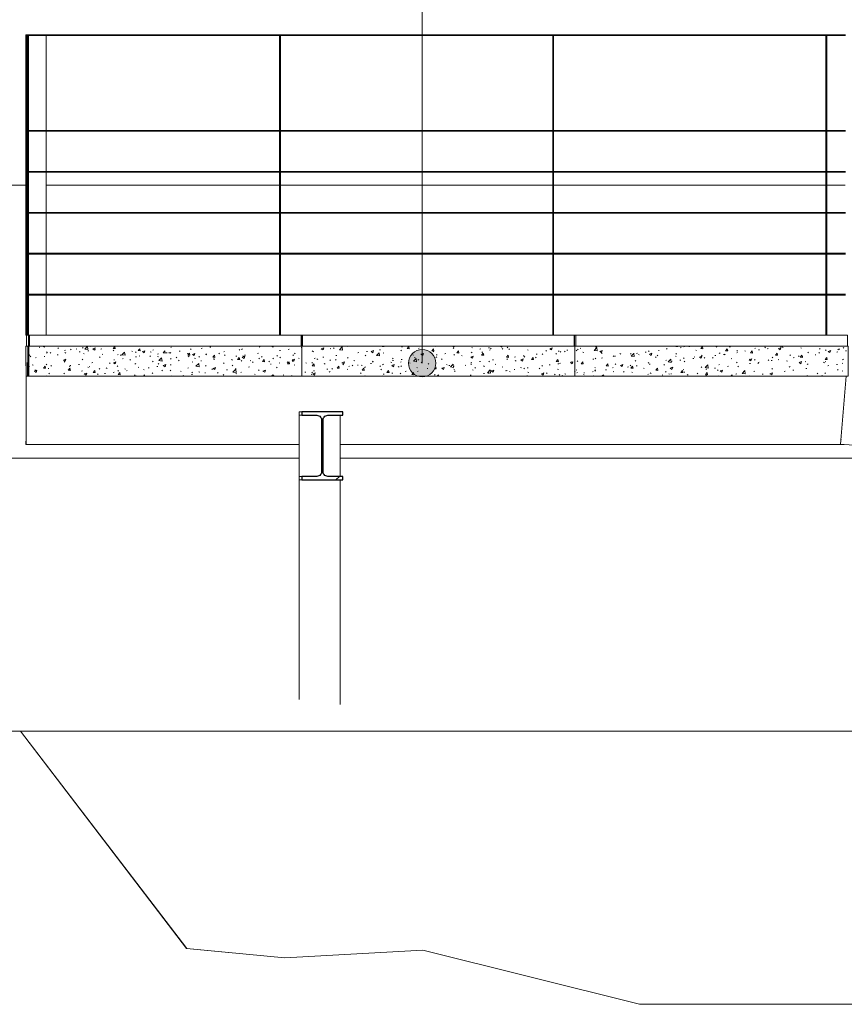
# Model space of a CAD drawing. Header units: millimetres. Extents: x 210059 to 342622, y 147607 to 161162.
# Tile 9 of 30: x 253815 to 256833, y 148000 to 151605. Entities that reach past the tile are written whole.
import ezdxf

# ---------------------------------------------------------------- set-up
doc = ezdxf.new("R2010")
doc.units = ezdxf.units.MM
for name, color, linetype, lineweight in [('A-GENM', 13, 'Continuous', 13), ('Balaústres', 7, 'Continuous', 5), ('C-TOPO', 7, 'Continuous', 5), ('C-TOPO-MAJR', 7, 'Continuous', 5), ('C-TOPO-MINR', 7, 'Continuous', 5), ('Corrimão', 7, 'Continuous', 5), ('G-ANNO-TEXT', 231, 'Continuous', 5), ('Guarda-corpos', 7, 'Continuous', 5), ('S-BEAM', 12, 'Continuous', 13), ('S-COLS', 52, 'Continuous', 13)]:
    doc.layers.add(name, color=color, linetype=linetype, lineweight=lineweight)
pattern_1 = [(50, (253442.83, 149900), (91.092, -7.9692), [9.525, -104.775]), (355, (253442.83, 149900), (-17.6212, 95.5283), [7.62, -83.82]), (100.451, (253450.42, 149899.34), (73.4713, 87.558), [8.095, -89.045]), (46.184, (253442.83, 149925.4), (135.54, -21.0213), [14.287, -157.162]), (96.636, (253454.13, 149923.65), (118.702, 123.714), [12.143, -133.568]), (351.184, (253442.83, 149925.4), (118.703, 123.713), [11.43, -125.73]), (21, (253455.53, 149919.05), (75.8073, -51.1323), [9.525, -104.775]), (326, (253455.53, 149919.05), (30.9012, 92.094), [7.62, -83.82]), (71.451, (253461.85, 149914.79), (106.7084, 40.9602), [8.095, -89.045]), (37.5, (253442.833, 149900), (1.54416, 42.27754), [3.353, -79.451, 3.353, -81.737, -84.137]), (37.5, (253442.833, 149900), (1.54416, 42.27754), [-167.894, 3.353, -80.785]), (7.5, (253442.833, 149900), (33.4097, 50.0904), [3.353, -45.161, 3.353, -77.546, -32.068]), (7.5, (253442.833, 149900), (33.4097, 50.0904), [-129.413, 3.353, -28.715]), (327.5, (253414.512, 149900), (67.7955, -2.86403), [3.353, -28.397, 3.353, -95.707, -131.445]), (327.5, (253414.512, 149900), (67.7955, -2.86403), [-130.81, 3.353, -128.092]), (317.5, (253401.81, 149900), (74.0648, 12.7137), [3.353, -37.922, 3.353, -62.433, -93.345]), (317.5, (253401.81, 149900), (74.0648, 12.7137), [-107.061, 3.353, -89.992])]

# ---------------------------------------------------------------- blocks, each defined once
blk = doc.blocks.new('Guarda-corpo - 25mm-4287790-TRECHO 1 - CORTE LONGITUDINAL')
at = {"layer": 'Balaústres', "color": 55}
for p, q in [((253843.6, 151547), (253843.6, 150450)), ((253843.6, 151547), (253843.6, 151547)), ((253843.6, 150450), (253846.2, 150450)), ((253843.6, 150450), (253843.6, 150450))]:
    blk.add_line(p, q, dxfattribs=at)
blk = doc.blocks.new('Guarda-corpo - 25mm-V34-TRECHO 1 - CORTE LONGITUDINAL')
at = {"layer": 'Balaústres', "color": 55}
for p, q in [((253837.5, 151547), (253837.5, 150450)), ((253837.5, 151547), (253837.5, 151547)), ((253837.5, 150450), (253840.4, 150450)), ((253837.5, 150450), (253837.5, 150450))]:
    blk.add_line(p, q, dxfattribs=at)
blk = doc.blocks.new('Guarda-corpo - 25mm-V35-TRECHO 1 - CORTE LONGITUDINAL')
at = {"layer": 'Balaústres', "color": 55}
for p, q in [((254765.9, 151547), (254765.9, 151200)), ((254766.1, 150450), (254766.1, 151547)), ((254769.1, 151547), (254766.1, 151547)), ((254769.1, 150450), (254769.1, 151547)), ((254765.9, 151197), (254765.9, 151050)), ((254765.9, 151047), (254765.9, 150900)), ((254765.9, 150897), (254765.9, 150750)), ((254765.9, 150747), (254765.9, 150600)), ((254765.9, 150597), (254765.9, 150450))]:
    blk.add_line(p, q, dxfattribs=at)
blk = doc.blocks.new('Guarda-corpo - 25mm-V36-TRECHO 1 - CORTE LONGITUDINAL')
at = {"layer": 'Balaústres', "color": 55}
for p, q in [((253846.7, 151547), (253846.7, 150450)), ((253846.7, 151547), (253846.7, 151547)), ((253911.7, 151200), (253911.7, 151547)), ((253911.7, 151050), (253911.7, 151197)), ((253911.7, 150900), (253911.7, 151047)), ((253911.7, 150750), (253911.7, 150897)), ((253911.7, 150600), (253911.7, 150747)), ((253911.7, 150450), (253911.7, 150597)), ((253846.7, 150450), (253850, 150450)), ((253846.7, 150450), (253846.7, 150450))]:
    blk.add_line(p, q, dxfattribs=at)
blk = doc.blocks.new('Guarda-corpo - 25mm-V37-TRECHO 1 - CORTE LONGITUDINAL')
at = {"layer": 'Balaústres', "color": 55}
for p, q in [((253840.4, 151547), (253840.4, 150450)), ((253840.4, 151547), (253840.4, 151547)), ((253840.4, 150450), (253843.6, 150450)), ((253840.4, 150450), (253840.4, 150450))]:
    blk.add_line(p, q, dxfattribs=at)
blk = doc.blocks.new('Guarda-corpo - Guarda-corpo-2976238-TRECHO 1 - CORTE LONGITUDINAL')
at = {"layer": 'Corrimão', "color": 55}
for p, q in [((253837.6, 151550), (253837.4, 151550)), ((253837.4, 151550), (253837.4, 151547)), ((253837.4, 151547), (253837.6, 151547)), ((253837.6, 151550), (253843.6, 151550)), ((253837.6, 151547), (253837.6, 151550)), ((253837.6, 151547), (253837.6, 151550)), ((253837.6, 151547), (253843.6, 151547)), ((253843.6, 151547), (253843.6, 151550)), ((253843.6, 151550), (253847.5, 151550)), ((253843.6, 151550), (253843.6, 151547)), ((253843.6, 151547), (253846.7, 151547)), ((253912.5, 151550), (254767.6, 151550)), ((254767.6, 151547), (253912.5, 151547)), ((254767.6, 151550), (254767.6, 151547)), ((254767.6, 151547), (254767.6, 151550)), ((254767.6, 151550), (256837.6, 151550)), ((256837.6, 151547), (254767.6, 151547)), ((253837.6, 151200), (253837.4, 151200)), ((253837.4, 151200), (253837.4, 151197)), ((253837.4, 151197), (253837.6, 151197)), ((253837.6, 151200), (253843.6, 151200)), ((253837.6, 151197), (253837.6, 151200)), ((253837.6, 151197), (253837.6, 151200)), ((253837.6, 151197), (253843.6, 151197)), ((253843.6, 151200), (253846.7, 151200)), ((253843.6, 151197), (253846.7, 151197)), ((253912.5, 151200), (254767.6, 151200)), ((254767.6, 151197), (253912.5, 151197)), ((254767.6, 151200), (254767.6, 151197)), ((254767.6, 151197), (254767.6, 151200)), ((254767.6, 151200), (256837.6, 151200)), ((256837.6, 151197), (254767.6, 151197)), ((253837.6, 151050), (253837.4, 151050)), ((253837.4, 151050), (253837.4, 151047)), ((253837.4, 151047), (253837.6, 151047)), ((253837.6, 151050), (253843.6, 151050)), ((253837.6, 151047), (253837.6, 151050)), ((253837.6, 151047), (253837.6, 151050)), ((253837.6, 151047), (253843.6, 151047)), ((253843.6, 151050), (253846.7, 151050)), ((253843.6, 151047), (253846.7, 151047)), ((253912.5, 151050), (254767.6, 151050)), ((254767.6, 151047), (253912.5, 151047)), ((254767.6, 151050), (254767.6, 151047)), ((254767.6, 151047), (254767.6, 151050)), ((254767.6, 151050), (256837.6, 151050)), ((256837.6, 151047), (254767.6, 151047)), ((253837.6, 150900), (253837.4, 150900)), ((253837.4, 150900), (253837.4, 150897)), ((253837.4, 150897), (253837.6, 150897)), ((253837.6, 150900), (253843.6, 150900)), ((253837.6, 150897), (253837.6, 150900)), ((253837.6, 150897), (253837.6, 150900)), ((253837.6, 150897), (253843.6, 150897)), ((253843.6, 150900), (253846.7, 150900)), ((253843.6, 150897), (253846.7, 150897)), ((253912.5, 150900), (254767.6, 150900)), ((254767.6, 150897), (253912.5, 150897)), ((254767.6, 150900), (254767.6, 150897)), ((254767.6, 150897), (254767.6, 150900)), ((254767.6, 150900), (256837.6, 150900)), ((256837.6, 150897), (254767.6, 150897)), ((253837.6, 150750), (253837.4, 150750)), ((253837.4, 150750), (253837.4, 150747)), ((253837.4, 150747), (253837.6, 150747)), ((253837.6, 150750), (253843.6, 150750)), ((253837.6, 150747), (253837.6, 150750)), ((253837.6, 150747), (253837.6, 150750)), ((253837.6, 150747), (253843.6, 150747)), ((253843.6, 150750), (253846.7, 150750)), ((253843.6, 150747), (253846.7, 150747)), ((253912.5, 150750), (254767.6, 150750)), ((254767.6, 150747), (253912.5, 150747)), ((254767.6, 150750), (254767.6, 150747)), ((254767.6, 150747), (254767.6, 150750)), ((254767.6, 150750), (256837.6, 150750)), ((256837.6, 150747), (254767.6, 150747)), ((253837.6, 150600), (253837.4, 150600)), ((253837.4, 150600), (253837.4, 150597)), ((253837.4, 150597), (253837.6, 150597)), ((253837.6, 150600), (253843.6, 150600)), ((253837.6, 150597), (253837.6, 150600)), ((253837.6, 150597), (253837.6, 150600)), ((253837.6, 150597), (253843.6, 150597)), ((253843.6, 150600), (253846.7, 150600)), ((253843.6, 150597), (253846.7, 150597)), ((253912.5, 150600), (254767.6, 150600)), ((254767.6, 150597), (253912.5, 150597)), ((254767.6, 150600), (254767.6, 150597)), ((254767.6, 150597), (254767.6, 150600)), ((254767.6, 150600), (256837.6, 150600)), ((256837.6, 150597), (254767.6, 150597))]:
    blk.add_line(p, q, dxfattribs=at)
at = {"layer": 'Corrimão', "color": 10, "lineweight": 13}
for p, q in [((253912.5, 151550), (253847.5, 151550)), ((253847.5, 151550), (253847.5, 151547)), ((253847.5, 151547), (253912.5, 151547)), ((253912.5, 151547), (253912.5, 151550)), ((253912.5, 151200), (253847.5, 151200)), ((253847.5, 151200), (253847.5, 151197)), ((253847.5, 151197), (253912.5, 151197)), ((253912.5, 151197), (253912.5, 151200)), ((253912.5, 151050), (253847.5, 151050)), ((253847.5, 151050), (253847.5, 151047)), ((253847.5, 151047), (253912.5, 151047)), ((253912.5, 151047), (253912.5, 151050)), ((253912.5, 150900), (253847.5, 150900)), ((253847.5, 150900), (253847.5, 150897)), ((253847.5, 150897), (253912.5, 150897)), ((253912.5, 150897), (253912.5, 150900)), ((253912.5, 150750), (253847.5, 150750)), ((253847.5, 150750), (253847.5, 150747)), ((253847.5, 150747), (253912.5, 150747)), ((253912.5, 150747), (253912.5, 150750)), ((253912.5, 150600), (253847.5, 150600)), ((253847.5, 150600), (253847.5, 150597)), ((253847.5, 150597), (253912.5, 150597)), ((253912.5, 150597), (253912.5, 150600))]:
    blk.add_line(p, q, dxfattribs=at)
for name, p in [('Guarda-corpo - 25mm-V34-TRECHO 1 - CORTE LONGITUDINAL', (0, 0)), ('Guarda-corpo - 25mm-V37-TRECHO 1 - CORTE LONGITUDINAL', (0, 0)), ('Guarda-corpo - 25mm-4287790-TRECHO 1 - CORTE LONGITUDINAL', (0, 0)), ('Guarda-corpo - 25mm-V36-TRECHO 1 - CORTE LONGITUDINAL', (0, 0)), ('Guarda-corpo - 25mm-V35-TRECHO 1 - CORTE LONGITUDINAL', (0, 0)), ('Guarda-corpo - 25mm-V35-TRECHO 1 - CORTE LONGITUDINAL', (1000, 0)), ('Guarda-corpo - 25mm-V35-TRECHO 1 - CORTE LONGITUDINAL', (2000, 0))]:
    blk.add_blockref(name, p)
blk = doc.blocks.new('PFC-Parallel Flange Channel - 90x300-3752209-TRECHO 1 - CORTE LONGITUDINAL')
at = {"layer": 'S-BEAM'}
for p, q in [((256820.1, 150050.9), (256839.9, 150300)), ((256820.9, 150063.4), (256819.9, 150050.9)), ((256821.1, 150063.4), (256820.9, 150063.4)), ((256819.9, 150050.9), (256820.1, 150050.9)), ((269399.5, 149050.8), (256820.1, 150050.9))]:
    blk.add_line(p, q, dxfattribs=at)
blk.add_ellipse((256822, 150075.4), major_axis=(1, 12), ratio=0.003135, start_param=3.141842, end_param=4.189039, dxfattribs=at)
blk = doc.blocks.new('_EST_ PLACA PISO ESTRUTURAL MEIO - _EST_ PLACA PISO ESTRUTURAL MEIO-V134-TRECHO 1 - CORTE LONGITUDINAL')
at = {"layer": 'A-GENM', "lineweight": 5}
h = blk.add_hatch(dxfattribs=at)
h.set_pattern_fill('FP3_20', color=256, style=0, pattern_type=2)
h.set_pattern_definition([(50, (253442.83, 149900), (91.092, -7.9692), [9.525, -104.775]), (355, (253442.83, 149900), (-17.6212, 95.5283), [7.62, -83.82]), (100.451, (253450.42, 149899.34), (73.4713, 87.5579), [8.095, -89.045]), (46.184, (253442.83, 149925.4), (135.5398, -21.0213), [14.287, -157.162]), (96.636, (253454.13, 149923.65), (118.7017, 123.714), [12.143, -133.568]), (351.184, (253442.83, 149925.4), (118.703, 123.713), [11.43, -125.73]), (21, (253455.53, 149919.05), (75.8073, -51.1323), [9.525, -104.775]), (326, (253455.53, 149919.05), (30.9012, 92.0939), [7.62, -83.82]), (71.451, (253461.85, 149914.79), (106.7084, 40.9602), [8.095, -89.045]), (37.5, (253442.833, 149900), (1.54416, 42.27754), [3.353, -79.451, 3.353, -81.737, -84.137]), (37.5, (253442.833, 149900), (1.54416, 42.27754), [-167.894, 3.353, -80.785]), (7.5, (253442.833, 149900), (33.4097, 50.0904), [3.353, -45.161, 3.353, -77.546, -32.067]), (7.5, (253442.833, 149900), (33.4097, 50.0904), [-129.413, 3.353, -28.715]), (327.5, (253414.512, 149900), (67.7955, -2.86403), [3.353, -28.397, 3.353, -95.707, -131.445]), (327.5, (253414.512, 149900), (67.7955, -2.86403), [-130.81, 3.353, -128.092]), (317.5, (253401.81, 149900), (74.0648, 12.7137), [3.353, -37.922, 3.353, -62.433, -93.345]), (317.5, (253401.81, 149900), (74.0648, 12.7137), [-107.061, 3.353, -89.992])])
h.paths.add_polyline_path([(256313.9, 150300), (256847.5, 150300), (256847.5, 150410), (255847.5, 150410), (255847.5, 150300), (256256, 150300)], flags=0)
h.paths.add_polyline_path([(256843.6, 150350), (256843.6, 150350), (256843.6, 150350.3)], flags=0)
at = {"layer": 'A-GENM'}
for p, q in [((255850, 150450), (255846.1, 150450)), ((255846.1, 150450), (255846.1, 150410)), ((256845, 150450), (255850, 150450)), ((255850, 150450), (255850, 150410)), ((256845, 150410), (256845, 150450)), ((256847.5, 150410), (255847.5, 150410)), ((255847.5, 150410), (255847.5, 150300)), ((255850, 150410), (256845, 150410)), ((256847.5, 150300), (256847.5, 150410)), ((255847.5, 150300), (256847.5, 150300))]:
    blk.add_line(p, q, dxfattribs=at)
blk = doc.blocks.new('_EST_ PLACA PISO ESTRUTURAL MEIO - _EST_ PLACA PISO ESTRUTURAL MEIO-V135-TRECHO 1 - CORTE LONGITUDINAL')
at = {"layer": 'A-GENM', "lineweight": 5}
h = blk.add_hatch(dxfattribs=at)
h.set_pattern_fill('FP3_21', color=256, style=0, pattern_type=2)
h.set_pattern_definition(pattern_1)
h.paths.add_polyline_path([(254847.5, 150300), (255847.5, 150300), (255847.5, 150410), (254847.5, 150410), (254847.5, 150350)], flags=0)
at = {"layer": 'A-GENM'}
for p, q in [((254850, 150450), (254846.2, 150450)), ((254846.2, 150450), (254846.2, 150410)), ((255845, 150450), (254850, 150450)), ((254850, 150450), (254850, 150410)), ((255845, 150410), (255845, 150450)), ((255847.5, 150410), (254847.5, 150410)), ((254847.5, 150410), (254847.5, 150300)), ((254850, 150410), (255845, 150410)), ((255847.5, 150300), (255847.5, 150410)), ((254847.5, 150300), (255847.5, 150300))]:
    blk.add_line(p, q, dxfattribs=at)
blk = doc.blocks.new('_EST_ PLACA PISO ESTRUTURAL MEIO - _EST_ PLACA PISO ESTRUTURAL MEIO-V136-TRECHO 1 - CORTE LONGITUDINAL')
at = {"layer": 'A-GENM'}
for p, q in [((253839.9, 150450), (253839.9, 150410)), ((253846.2, 150410), (253846.2, 150450)), ((253843.7, 150410), (253837.4, 150410)), ((253837.4, 150410), (253837.4, 150350)), ((253843.7, 150350), (253843.7, 150410)), ((253837.4, 150350), (253837.8, 150350)), ((253837.8, 150350), (253837.9, 150300)), ((253843.2, 150300), (253843.3, 150350)), ((253843.3, 150350), (253843.7, 150350)), ((253837.9, 150300), (253843.2, 150300))]:
    blk.add_line(p, q, dxfattribs=at)
blk = doc.blocks.new('_EST_ PLACA PISO ESTRUTURAL MEIO - _EST_ PLACA PISO ESTRUTURAL MEIO-V137-TRECHO 1 - CORTE LONGITUDINAL')
at = {"layer": 'A-GENM', "lineweight": 5}
h = blk.add_hatch(dxfattribs=at)
h.set_pattern_fill('FP3_21', color=256, style=0, pattern_type=2)
h.set_pattern_definition(pattern_1)
h.paths.add_polyline_path([(253847.5, 150300), (254847.5, 150300), (254847.5, 150410), (253847.5, 150410), (253847.5, 150350)], flags=0)
at = {"layer": 'A-GENM'}
for p, q in [((253846.2, 150450), (253846.2, 150410)), ((254845, 150450), (253850, 150450)), ((253850, 150450), (253850, 150410)), ((254845, 150410), (254845, 150450)), ((253843.7, 150410), (253843.7, 150350)), ((253847.5, 150410), (253843.7, 150410)), ((254847.5, 150410), (253847.5, 150410)), ((253847.5, 150410), (253847.5, 150300)), ((253850, 150410), (254845, 150410)), ((254847.5, 150300), (254847.5, 150410)), ((253843.7, 150350), (253844, 150350)), ((253844, 150350), (253844.1, 150300)), ((253844.1, 150300), (253847.5, 150300)), ((253847.5, 150300), (254847.5, 150300))]:
    blk.add_line(p, q, dxfattribs=at)
blk = doc.blocks.new('M_W-Wide Flange - VIGA I 25X15-3730205-TRECHO 1 - CORTE LONGITUDINAL')
at = {"layer": 'S-BEAM', "lineweight": 5}
h = blk.add_hatch(dxfattribs=at)
h.set_pattern_fill('FP3_22', color=256, style=0, pattern_type=2)
h.set_pattern_definition([(45, (253442.83, 149900), (-251.45, 251.45), []), (45, (253442.83, 150281), (-251.45, 251.45), [])])
h.paths.add_polyline_path([(254997.5, 149920), (254997.5, 149933.2), (254938.5, 149933.6), (254931.7, 149936.9), (254926.9, 149942.8), (254925.3, 149950.2), (254925.7, 150143.6), (254929, 150150.4), (254934.9, 150155.1), (254942.3, 150156.8), (254997.5, 150156.8), (254997.5, 150170), (254847.5, 150170), (254847.5, 150156.8), (254906.5, 150156.4), (254913.4, 150153.1), (254918.1, 150147.2), (254919.8, 150139.8), (254919.1, 149945.8), (254915.9, 149939.5), (254910.1, 149934.9), (254902.8, 149933.2), (254847.5, 149933.2), (254847.5, 149920), (254987.9, 149920)], flags=0)
at = {"layer": 'S-BEAM'}
for p, q in [((254837.4, 150170), (254847.5, 150170)), ((254837.4, 150156.8), (254847.5, 150156.8)), ((254837.4, 149933.2), (254847.5, 149933.2)), ((254837.4, 149920), (254847.5, 149920))]:
    blk.add_line(p, q, dxfattribs=at)
at = {"layer": 'S-BEAM', "lineweight": 25}
for p, q in [((254997.5, 150170), (254847.5, 150170)), ((254847.5, 150170), (254847.5, 150156.8)), ((254997.5, 150156.8), (254997.5, 150170)), ((254847.5, 150156.8), (254902.8, 150156.8)), ((254919.8, 150139.8), (254919.8, 149950.2)), ((254925.3, 149950.2), (254925.3, 150139.8)), ((254942.3, 150156.8), (254997.5, 150156.8)), ((254902.8, 149933.2), (254847.5, 149933.2)), ((254847.5, 149933.2), (254847.5, 149920)), ((254847.5, 149920), (254997.5, 149920)), ((254997.5, 149933.2), (254942.3, 149933.2)), ((254997.5, 149920), (254997.5, 149933.2))]:
    blk.add_line(p, q, dxfattribs=at)
at = {"layer": 'S-BEAM', "lineweight": 25, "flags": 128}
for points in [[(254902.8, 150156.8), (254906.5, 150156.4), (254910.1, 150155.1), (254913.4, 150153.1), (254916, 150150.4), (254918.1, 150147.2), (254919.3, 150143.6), (254919.8, 150139.8)], [(254925.3, 150139.8), (254925.7, 150143.6), (254926.9, 150147.2), (254929, 150150.4), (254931.7, 150153.1), (254934.9, 150155.1), (254938.5, 150156.4), (254942.3, 150156.8)], [(254919.8, 149950.2), (254919.3, 149946.4), (254918.1, 149942.8), (254916, 149939.6), (254913.4, 149936.9), (254910.1, 149934.9), (254906.5, 149933.6), (254902.8, 149933.2)], [(254942.3, 149933.2), (254938.5, 149933.6), (254934.9, 149934.9), (254931.7, 149936.9), (254929, 149939.6), (254926.9, 149942.8), (254925.7, 149946.4), (254925.3, 149950.2)]]:
    blk.add_lwpolyline(points, dxfattribs=at)

msp = doc.modelspace()

# ---------------------------------------------------------------- hatches: boundary and pattern name
at = {"layer": 'G-ANNO-TEXT'}
h = msp.add_hatch(color=7, dxfattribs=at)
edge = h.paths.add_edge_path(flags=0)
edge.add_arc((255288.2, 150348), 50, 0, 360)

# ---------------------------------------------------------------- linework, layer by layer
at = {"layer": 'C-TOPO', "lineweight": 13}
for p, q in [((253817, 149000), (252462.1, 149000)), ((254425.7, 148204.2), (253817, 149000)), ((254785.3, 148170.6), (254425.7, 148204.2)), ((255290.7, 148198), (254785.3, 148170.6)), ((256083.1, 148000), (255290.7, 148198)), ((257629, 148000), (256083.1, 148000))]:
    msp.add_line(p, q, dxfattribs=at)
at = {"layer": 'C-TOPO'}
for p, q in [((252462.1, 149000), (253817, 149000)), ((253814.9, 149000), (253817, 149000)), ((253817, 149000), (254425.8, 148204.1)), ((254424, 148206), (254425.8, 148204.1)), ((254425.8, 148204.1), (254785.3, 148170.6)), ((255290.7, 148198), (254785.3, 148170.6)), ((256083.1, 148000), (255290.7, 148198)), ((256083.1, 148000), (257629, 148000)), ((256083.1, 148000), (256090, 148000))]:
    msp.add_line(p, q, dxfattribs=at)
at = {"layer": 'C-TOPO-MAJR', "flags": 128}
for points in [[(254837.4, 150000), (252227.6, 150000), (248247.2, 150000), (243831.8, 150000), (241624.1, 150000), (239416.5, 150000)], [(257460.6, 150000), (256313.9, 150000), (254987.9, 150000)]]:
    msp.add_lwpolyline(points, dxfattribs=at)
at = {"layer": 'C-TOPO-MINR'}
for p, q in [((252908.6, 151000), (253837.5, 151000)), ((253911.7, 151000), (254766.1, 151000)), ((254769.1, 151000), (255766.1, 151000)), ((255769.1, 151000), (256121, 151000)), ((256121, 151000), (256766.1, 151000)), ((256769.1, 151000), (256836.1, 151000))]:
    msp.add_line(p, q, dxfattribs=at)
at = {"layer": 'C-TOPO-MINR', "flags": 128}
msp.add_lwpolyline([(269421.4, 149000), (267713, 149000), (263646.9, 149000), (259613.3, 149000), (255579.8, 149000), (253817, 149000)], dxfattribs=at)
at = {"layer": 'G-ANNO-TEXT', "color": 7}
msp.add_line((255288.2, 150348), (255288.2, 157747.9), dxfattribs=at)
msp.add_circle((255288.2, 150348), 50, dxfattribs=at)
at = {"layer": 'S-BEAM'}
for p, q in [((253837.7, 150350), (253837.4, 150350)), ((253837.4, 150350), (253837.4, 150337.5)), ((253837.7, 150050), (253837.7, 150350)), ((253837.4, 150337.5), (253837.6, 150337.5)), ((253837.6, 150062.5), (253837.4, 150062.5)), ((253837.4, 150062.5), (253837.4, 150050)), ((253837.4, 150050), (253837.7, 150050)), ((254837.9, 150050), (253837.7, 150050)), ((256831.7, 150050), (254987.9, 150050))]:
    msp.add_line(p, q, dxfattribs=at)
for centre, start_param, end_param in [((253837.6, 150325.5), 4.712389, 6.283185), ((253837.6, 150074.5), 3.141593, 4.712389)]:
    msp.add_ellipse(centre, major_axis=(0, 12), ratio=0.003145, start_param=start_param, end_param=end_param, dxfattribs=at)
at = {"layer": 'S-COLS'}
for p, q in [((254837.9, 150170), (254837.8, 150170)), ((254837.9, 149116.6), (254837.9, 150170)), ((254837.9, 149116.6), (254837.9, 150170)), ((254987.9, 150156.8), (254987.9, 149933.2)), ((254987.9, 150156.8), (254987.9, 149933.2)), ((254837.4, 150050), (254837.4, 149172.5)), ((254987.9, 149920), (254987.9, 149098.1)), ((254987.9, 149920), (254987.9, 149098.1))]:
    msp.add_line(p, q, dxfattribs=at)

# ---------------------------------------------------------------- block references
at = {"layer": 'A-GENM'}
for name in ['_EST_ PLACA PISO ESTRUTURAL MEIO - _EST_ PLACA PISO ESTRUTURAL MEIO-V136-TRECHO 1 - CORTE LONGITUDINAL', '_EST_ PLACA PISO ESTRUTURAL MEIO - _EST_ PLACA PISO ESTRUTURAL MEIO-V137-TRECHO 1 - CORTE LONGITUDINAL', '_EST_ PLACA PISO ESTRUTURAL MEIO - _EST_ PLACA PISO ESTRUTURAL MEIO-V135-TRECHO 1 - CORTE LONGITUDINAL', '_EST_ PLACA PISO ESTRUTURAL MEIO - _EST_ PLACA PISO ESTRUTURAL MEIO-V134-TRECHO 1 - CORTE LONGITUDINAL']:
    msp.add_blockref(name, (0, 0), dxfattribs=at)
at = {"layer": 'Guarda-corpos', "color": 55}
msp.add_blockref('Guarda-corpo - Guarda-corpo-2976238-TRECHO 1 - CORTE LONGITUDINAL', (0, 0), dxfattribs=at)
at = {"layer": 'S-BEAM'}
for name in ['PFC-Parallel Flange Channel - 90x300-3752209-TRECHO 1 - CORTE LONGITUDINAL', 'M_W-Wide Flange - VIGA I 25X15-3730205-TRECHO 1 - CORTE LONGITUDINAL']:
    msp.add_blockref(name, (0, 0), dxfattribs=at)

doc.saveas('drawing.dxf')
